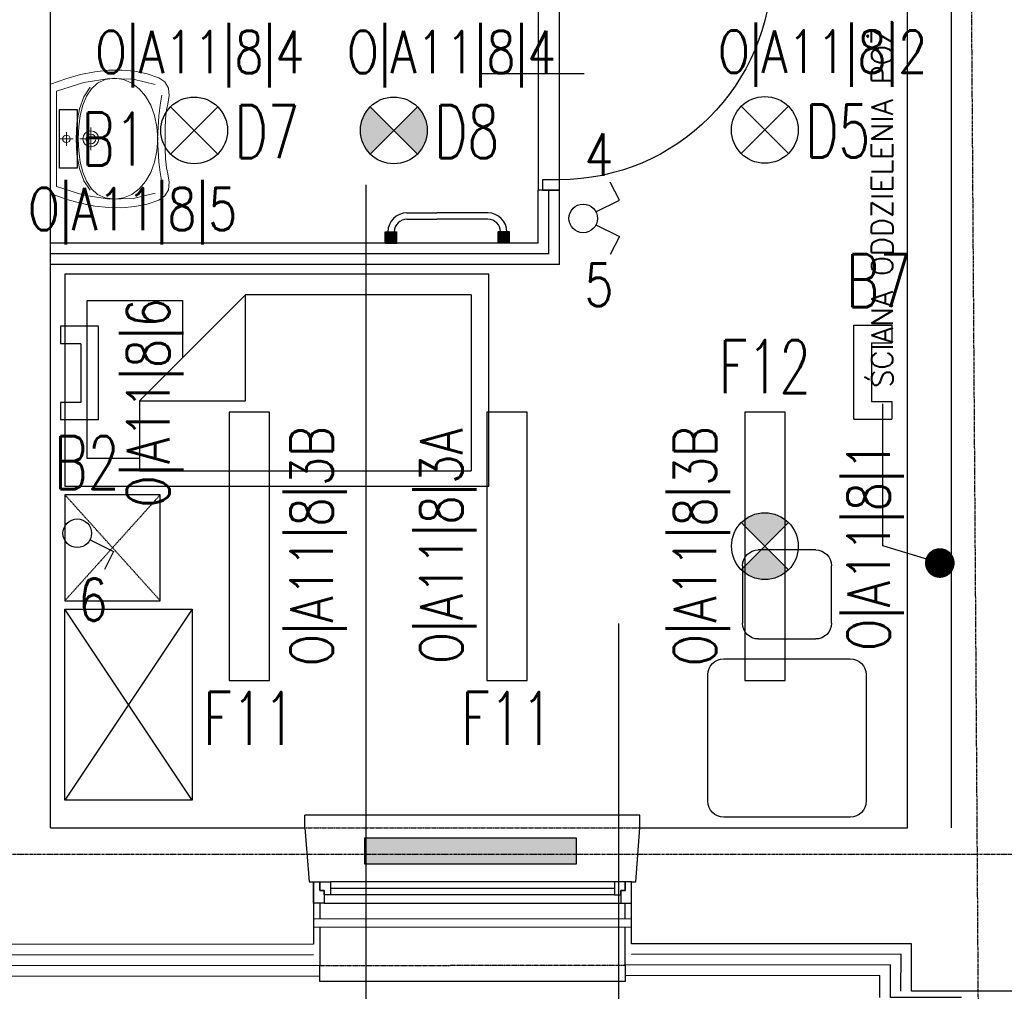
# Model space of a CAD drawing. Header units: inches. Extents: x -281236 to -70395, y 38777 to 102341.
# Tile 188 of 244: x -139988 to -139524, y 60529 to 60988. Entities that reach past the tile are written whole.
import ezdxf
from ezdxf.enums import TextEntityAlignment as Align

# ---------------------------------------------------------------- set-up
doc = ezdxf.new("R2010")
doc.units = ezdxf.units.IN
doc.header["$MEASUREMENT"] = 0
for name, pattern in [('CENTER', [2, 1.25, -0.25, 0.25, -0.25]), ('DASHDOT', [1, 0.5, -0.25, 0, -0.25]), ('DASHED2', [0.375, 0.25, -0.125])]:
    doc.linetypes.add(name, pattern=pattern)
doc.layers.get('0').update_dxf_attribs({"color": 101})
for name, color, linetype in [('Drz---drzwi', 5, 'Continuous'), ('E-90', 6, 'Continuous'), ('E35', 6, 'Continuous'), ('Ele-balustrada', 64, 'Continuous'), ('Ins-ppoz-opis', 240, 'Continuous'), ('Okn---okna', 5, 'Continuous'), ('Os-osie glowne', 8, 'CENTER'), ('Sc-cegla pelna', 32, 'Continuous'), ('Sc-gk', 120, 'Continuous'), ('Sc-gk-hatch', 8, 'Continuous'), ('Sc-izolacja term-obrys', 132, 'Continuous'), ('Sc-izolacja term-styropian', 151, 'STYROPIAN-KA'), ('Sc-nad', 5, 'DASHED2'), ('Sc-nadproza kon', 5, 'DASHED2'), ('W-idok', 9, 'Continuous'), ('Wyp-grzejniki', 56, 'Continuous'), ('Wyp-meble', 155, 'Continuous'), ('Wyp-sanitar', 131, 'Continuous')]:
    doc.layers.add(name, color=color, linetype=linetype)
doc.styles.add('KA wymiar', font='romans.shx', dxfattribs={"width": 0.6})
doc.styles.add('ROMANS', font='romans', dxfattribs={"width": 0.85})
doc.styles.get("Standard").update_dxf_attribs({"font": 'romans.shx'})
doc.linetypes.add('BATTING', pattern='A,0.0001,-0.1,[134,ltypeshp.shx,S=0.1,R=0,X=-0.1,Y=0],-0.2,[134,ltypeshp.shx,S=0.1,R=180,X=0.1,Y=0],-0.1', length=0.4001)
doc.linetypes.add('STYROPIAN-KA', pattern='A,0.0001,-0.1,[135,ltypeshp.shx,S=0.1,R=0,X=-0.1,Y=0],0,[135,ltypeshp.shx,S=0.1,R=180,X=0.1,Y=0],-0.1', length=0.2001)
doc.linetypes.add('ZIGZAG', pattern='A,0.00254,-5.08,[131,ltypeshp.shx,S=5.08,R=0,X=-5.08,Y=0],-10.16,[131,ltypeshp.shx,S=5.08,R=180,X=5.08,Y=0],-5.08', length=20.32254)
doc.dimstyles.new('KA wymiar', dxfattribs={"dimscale": 50, "dimtxt": 0.23, "dimasz": 0.14, "dimexe": 0, "dimexo": 0, "dimgap": 0.08, "dimtad": 1, "dimdec": 1, "dimrnd": 0.5, "dimzin": 9, "dimdsep": 46, "dimtxsty": 'KA wymiar', "dimblk1": 'UKOS', "dimblk2": 'UKOS', "dimsah": 1, "dimcen": 0.2, "dimse1": 1, "dimse2": 1, "dimclrd": 256, "dimclre": 256, "dimclrt": 2, "dimadec": 0, "dimazin": 0, "dimtfac": 1, "dimtdec": 1, "dimtix": 1, "dimtmove": 2, "dimatfit": 3, "dimldrblk": 'DOT', "dimfxl": 0, "dimtolj": 1, "dimtzin": 9, "dimarcsym": 0})

# ---------------------------------------------------------------- blocks, each defined once
blk = doc.blocks.new('_0630_stolik_wyposazenie')
for p, q in [((-7.466666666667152, 37.33333333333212), (-67.19999999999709, 37.33333333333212)), ((-74.66666666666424, 29.86666666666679), (-74.66666666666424, -29.86666666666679)), ((0, -29.86666666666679), (0, 29.86666666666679)), ((-118.5333333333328, 21), (-91.46666666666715, 21)), ((-126, -13.53333333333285), (-126, 13.53333333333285)), ((-84, 13.53333333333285), (-84, -13.53333333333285)), ((-91.46666666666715, -21), (-118.5333333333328, -21)), ((-67.19999999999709, -37.33333333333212), (-7.466666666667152, -37.33333333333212))]:
    blk.add_line(p, q)
for centre, start, end in [((-67.19999999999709, 29.86666666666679), 90, 180), ((-7.466666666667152, 29.86666666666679), 0, 90), ((-118.5333333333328, 13.53333333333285), 90, 180), ((-91.46666666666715, 13.53333333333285), 0, 90), ((-118.5333333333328, -13.53333333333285), 180, 270), ((-91.46666666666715, -13.53333333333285), 270, 0), ((-67.19999999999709, -29.86666666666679), 180, 270), ((-7.466666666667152, -29.86666666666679), 270, 0)]:
    blk.add_arc(centre, 7.466666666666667, start, end)
blk = doc.blocks.new('loz033')
blk.add_lwpolyline([(0, 200), (100, 200), (100, 0), (0, 0)], close=True)
for points in [[(86.95023490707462, 164.8447571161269), (86.95023490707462, 189.432731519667), (12.36357108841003, 189.432731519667), (12.36357108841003, 144.4367480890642), (39.3564732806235, 144.4367480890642)], [(9.764482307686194, 114.8447571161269), (59.76448230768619, 164.8447571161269)], [(59.76448230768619, 164.8447571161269), (59.76448230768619, 114.8447571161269), (9.764482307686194, 114.8447571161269)], [(59.76448230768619, 164.8447571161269), (92.63855321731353, 164.8447571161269), (92.63855321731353, 8.301362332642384)], [(9.764482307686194, 8.301362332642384), (9.764482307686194, 114.8447571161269)], [(9.764482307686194, 8.301362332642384), (92.63855321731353, 8.301362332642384)]]:
    blk.add_lwpolyline(points)
blk = doc.blocks.new('_szafka_nocna')
blk.add_lwpolyline([(-25, 0), (25, 0), (25, -45), (-25, -45)], close=True)
at = {"linetype": 'DASHED2'}
for points in [[(25, 0), (-25, -45)], [(-25, 0), (25, -45)]]:
    blk.add_lwpolyline(points, dxfattribs=at)
blk = doc.blocks.new('_0630_szafa_1os')
blk.add_lwpolyline([(-90.00000000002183, 0), (-90.00000000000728, -60), (-7.275957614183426e-12, -60), (0, 0)], close=True)
for points in [[(-90.00000000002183, 0), (-7.275957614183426e-12, -60)], [(0, 0), (-90.00000000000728, -60)]]:
    blk.add_lwpolyline(points)
blk = doc.blocks.new('_0630_UMYWALKA_NIEPEŁNOSPRAWNY')
at = {"lineweight": 0}
for points in [[(0, -54.0117386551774), (4.599899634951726, -54.03674748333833), (9.416254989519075, -54.29201000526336), (13.64059101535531, -54.72405907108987), (16.46227673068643, -55.27985871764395), (20.39814885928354, -56.01028897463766), (23.99252112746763, -55.5847077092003), (26.92674656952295, -53.96646405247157), (28.8839029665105, -51.11890713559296), (30.72118946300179, -45.50830589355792), (31.91600778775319, -39.68512961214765), (32.47223862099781, -33.64420405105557), (32.39333145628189, -27.38078615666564), (31.68402934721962, -20.88927050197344), (30.34691941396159, -14.16534522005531), (28.38674471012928, -7.203836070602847), (25.80695472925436, 0), (0, 0), (-25.80729967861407, 0), (-28.38717589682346, -7.203836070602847), (-30.34747995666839, -14.16534522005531), (-31.68441741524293, -20.88927050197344), (-32.39406447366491, -27.38078615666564), (-32.47279916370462, -33.64420405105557), (-31.91665456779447, -39.68512961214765), (-30.72183624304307, -45.50830589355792), (-28.88454974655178, -51.11890713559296), (-26.92726399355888, -53.96646405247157), (-23.99286607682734, -55.5847077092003), (-20.39892499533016, -56.01028897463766), (-16.46270791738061, -55.27985871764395), (-13.6410222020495, -54.72405907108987), (-9.417117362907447, -54.29201000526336), (-4.600330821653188, -54.03674748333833), (0, -54.0117386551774)], [(0, -5.72486571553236), (0.6799814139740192, -5.862845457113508), (1.236643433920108, -6.238409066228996), (1.612207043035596, -6.795071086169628), (1.750617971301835, -7.475483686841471), (1.612207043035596, -8.155896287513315), (1.236643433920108, -8.712558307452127), (0.6799814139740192, -9.088121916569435), (0, -9.226532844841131), (-0.6804126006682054, -9.088121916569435), (-1.237074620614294, -8.712558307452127), (-1.613069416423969, -8.155896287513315), (-1.751049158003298, -7.475483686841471), (-1.613069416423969, -6.795071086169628), (-1.237074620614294, -6.238409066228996), (-0.6804126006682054, -5.862845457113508), (0, -5.72486571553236)], [(0, -15.26228416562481), (1.45741102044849, -15.55764704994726), (2.65007341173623, -16.3631037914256), (3.455530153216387, -17.55576618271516), (3.75132422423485, -19.01360838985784), (3.455530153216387, -20.47145059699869), (2.65007341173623, -21.66411298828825), (1.45741102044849, -22.46913854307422), (0, -22.76493261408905), (-1.458273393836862, -22.46913854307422), (-2.650935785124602, -21.66411298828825), (-3.455961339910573, -20.47145059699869), (-3.751755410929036, -19.01360838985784), (-3.455961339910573, -17.55576618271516), (-2.650935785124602, -16.3631037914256), (-1.458273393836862, -15.55764704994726), (0, -15.26228416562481)], [(0, -16.7127961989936), (0.8938500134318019, -16.89389460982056), (1.62557383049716, -17.38803455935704), (2.119282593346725, -18.11932718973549), (2.300812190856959, -19.01360838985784), (2.119282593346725, -19.90788958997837), (1.62557383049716, -20.63918222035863), (0.8938500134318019, -21.13289098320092), (0, -21.31442058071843), (-0.8942812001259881, -21.13289098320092), (-1.626005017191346, -20.63918222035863), (-2.119713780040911, -19.90788958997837), (-2.301243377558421, -19.01360838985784), (-2.119713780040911, -18.11932718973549), (-1.626005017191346, -17.38803455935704), (-0.8942812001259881, -16.89389460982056), (0, -16.7127961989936)]]:
    blk.add_lwpolyline(points, close=True, dxfattribs=at)
for points in [[(25.67371804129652, -49.28205182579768), (28.13622524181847, -38.98402005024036), (28.45228508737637, -27.73996467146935), (26.58697145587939, -15.64647150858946), (22.50665178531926, -2.800988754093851), (0, -2.800988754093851), (-22.50729856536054, -2.800988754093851), (-26.5875751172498, -15.64647150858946), (-28.45275939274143, -27.73996467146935), (-28.13691514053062, -38.98402005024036), (-25.67414922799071, -49.28205182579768)], [(0, -10.72835609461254), (0, -4.223042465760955)], [(-3.252872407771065, -7.475483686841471), (3.252441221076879, -7.475483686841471)], [(-28.44758515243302, -30.13650030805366), (-27.85733368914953, -25.83196355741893), (-26.16923778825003, -22.21948144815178), (-23.50734986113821, -19.26197192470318), (-19.99585167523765, -16.9240776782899), (-15.75858004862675, -15.16871665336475), (-10.91980298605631, -13.9596691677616), (-5.60370225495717, -13.26114672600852), (0.06597156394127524, -13.03606727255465), (5.73521419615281, -13.26114672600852), (11.05174611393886, -13.9596691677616), (15.8905231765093, -15.16871665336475), (20.12736361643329, -16.9240776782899), (23.63894803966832, -19.26197192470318), (26.30066349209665, -22.21948144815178), (27.98875939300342, -25.83196355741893), (28.5794851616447, -30.13650030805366)], [(-24.25731287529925, -18.74152958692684), (-19.75102387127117, -15.71287425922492), (-14.00796207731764, -13.62765541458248), (-7.309045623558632, -12.42335098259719), (0.06597156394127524, -12.03571414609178), (7.440557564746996, -12.42335098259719), (14.13947401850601, -13.62765541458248), (19.88244957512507, -15.71287425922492), (24.38878169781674, -18.74152958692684)], [(-0.0004311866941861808, -24.2645999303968), (-0.0004311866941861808, -13.76261684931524)], [(5.341109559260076, -19.01360838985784), (-5.341540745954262, -19.01360838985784)], [(-28.44758515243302, -30.13650030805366), (-27.86082630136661, -34.41559704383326), (-26.18187155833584, -38.32602915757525), (-23.53291923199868, -41.80570576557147), (-20.03616763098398, -44.79253598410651), (-15.81377194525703, -47.22356655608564), (-10.98793048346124, -49.03713778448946), (-5.681315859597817, -50.17115878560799), (-0.01509153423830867, -50.56310748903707), (5.658031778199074, -50.17115878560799), (10.98361861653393, -49.03713778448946), (15.83490009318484, -47.22356655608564), (20.08683206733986, -44.79253598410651), (23.6135080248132, -41.80570576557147), (26.28815907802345, -38.32602915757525), (27.98530989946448, -34.41559704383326), (28.5794851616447, -30.13650030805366)], [(20.64392527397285, -52.50560353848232), (15.93666015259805, -51.6337440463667), (10.85555616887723, -51.0779443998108), (5.511428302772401, -50.7403252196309), (0.01509153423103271, -50.52343831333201), (-5.481245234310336, -50.7403252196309), (-10.82537310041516, -51.0779443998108), (-15.90647708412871, -51.6337440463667), (-20.61369908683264, -52.50560353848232)]]:
    blk.add_lwpolyline(points, dxfattribs=at)
at = {"lineweight": 0, "const_width": 0.2824945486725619}
for points in [[(-0.1276312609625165, -20.35201188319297), (-0.1276312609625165, -20.35201188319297)], [(-0.07459529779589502, -21.39332774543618), (-0.07459529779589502, -21.39332774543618)]]:
    blk.add_lwpolyline(points, dxfattribs=at)
blk = doc.blocks.new('_0630_DRZWI_100')
at = {"ltscale": 25}
for p, q in [((-4, -5), (-4, 0)), ((-4, 0), (-4, -5)), ((4, 0), (-4, 0)), ((4, -5), (4, 0)), ((4, -5), (4, 0)), ((-4, -105), (-4, -5)), ((-4, -5), (4, -5)), ((-15.69999999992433, -55), (32.89999999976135, -55)), ((-4, -105), (4, -105)), ((-4, -110), (-4, -105)), ((4, -105), (4, -110)), ((4, -105), (4, -110)), ((4, -110), (-4, -110))]:
    blk.add_line(p, q, dxfattribs=at)
at = {"ltscale": 7}
for p, q in [((-4, -5), (-104, -4.999999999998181)), ((-4, -6.799999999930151), (-103.9837986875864, -6.799999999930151))]:
    blk.add_line(p, q, dxfattribs=at)
blk.add_arc((-4, -5), 100, 180, 270)
blk = doc.blocks.new('ramiak_okna')
at = {"layer": 'Okn---okna'}
for p, q in [((145.0000000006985, 10.00000000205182), (4.999999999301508, 10.00000000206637)), ((7.999999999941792, 6.000000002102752), (142.0000000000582, 6.0000000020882)), ((7.999999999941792, 3.000000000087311), (142.0000000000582, 3.000000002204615)), ((7.999999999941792, 2.015440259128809e-09), (142.0000000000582, 2.037268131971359e-09))]:
    blk.add_line(p, q, dxfattribs=at)
for points in [[(4.999999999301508, 10.00000000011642), (0, 10), (0, 0), (2.999999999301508, 5.820766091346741e-11), (2.999999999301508, 4.000000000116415), (4.999999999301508, 4.000000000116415)], [(145.0000000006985, 10.00000000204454), (150, 10.00000000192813), (150, 1.928128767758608e-09), (147.0000000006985, 2.044544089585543e-09), (147.0000000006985, 4.000000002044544), (145.0000000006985, 4.000000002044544)], [(7.999999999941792, 6.000000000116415), (4.999999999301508, 6.000000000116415), (4.999999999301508, 4.000000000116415), (2.999999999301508, 4.000000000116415), (2.999999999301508, 5.820766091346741e-11), (4.999999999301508, 1.164153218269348e-10), (7.999999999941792, 5.820766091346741e-11)], [(142.0000000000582, 6.000000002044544), (145.0000000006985, 6.000000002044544), (145.0000000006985, 4.000000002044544), (147.0000000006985, 4.000000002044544), (147.0000000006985, 2.044544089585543e-09), (145.0000000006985, 2.044544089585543e-09), (142.0000000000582, 2.044544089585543e-09)]]:
    blk.add_lwpolyline(points, close=True, dxfattribs=at)
blk = doc.blocks.new('UKOS')
at = {"color": 1}
blk.add_line((0, 1), (0, -1), dxfattribs=at)
at = {"color": 8}
blk.add_line((1, 0), (-1, 0), dxfattribs=at)
at = {"color": 1, "const_width": 0.2}
blk.add_lwpolyline([(0.598759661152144, 0.598759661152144), (-0.598759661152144, -0.598759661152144)], dxfattribs=at)
blk = doc.blocks.new('grzejnik_100')
at = {"layer": 'Wyp-grzejniki'}
h = blk.add_hatch(dxfattribs=at)
h.set_pattern_fill('DOTS', color=256, scale=0.5, style=0)
h.set_pattern_definition([(0, (-77492.9091523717, 37823.93992433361), (0.396875, 0.79375), [0, -0.79375])])
h.paths.add_polyline_path([(0, -100), (12, -100), (12, 0), (0, 0)])
blk.add_lwpolyline([(12, 0), (0, 0), (0, -100), (12, -100)], close=True, dxfattribs=at)
blk = doc.blocks.new('g-1')
at = {"layer": 'Wyp-grzejniki', "ltscale": 10}
h = blk.add_hatch(color=256, dxfattribs=at)
h.paths.add_polyline_path([(0.04198095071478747, 0), (-5.358019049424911, 9.888899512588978e-07), (-5.358020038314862, -5.399999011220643), (0.04197996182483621, -5.400000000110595)])
edge = h.paths.add_edge_path(flags=16)
edge.add_line((-5.358019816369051, -4.20012131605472), (-5.358019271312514, -1.199876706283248))
blk.add_hatch(color=256, dxfattribs=at).paths.add_polyline_path([(-0.01600215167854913, -58.58515187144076), (-0.0160011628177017, -53.18515187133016), (-5.416001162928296, -53.18515088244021), (-5.416002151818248, -58.58515088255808)])
at = {"layer": 'Wyp-grzejniki'}
for p, q in [((-5.400000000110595, 9.888899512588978e-07), (-5.400000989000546, -5.399999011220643)), ((0, 0), (-5.400000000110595, 9.888899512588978e-07)), ((0, 0), (-9.888899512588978e-07, -5.400000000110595)), ((-5.400000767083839, -4.20012131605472), (-5.400000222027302, -1.199876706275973)), ((-5.400000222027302, -1.199876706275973), (-5.400000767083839, -4.20012131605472)), ((-9.888899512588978e-07, -5.400000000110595), (-5.400000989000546, -5.399999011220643)), ((-14.30616789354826, -10.19938590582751, -1.243458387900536e-08), (-14.30617230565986, -34.29257331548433, -1.239034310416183e-08)), ((-11.30616789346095, -10.19938645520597, -1.243458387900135e-08), (-11.30617230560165, -34.29257386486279, -1.239034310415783e-08)), ((-14.30617488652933, -48.38576072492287, -1.236446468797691e-08), (-14.30617230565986, -34.29257331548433, -1.239034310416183e-08)), ((-11.30617488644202, -48.38576127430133, -1.23644646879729e-08), (-11.30617230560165, -34.29257386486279, -1.239034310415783e-08)), ((-5.400010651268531, -58.58515088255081), (-5.400009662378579, -53.18515088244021)), ((-9.662267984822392e-06, -53.18515187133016), (-5.400009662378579, -53.18515088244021)), ((-5.400010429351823, -57.38527318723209), (-5.400009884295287, -54.38502857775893)), ((-1.065115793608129e-05, -58.58515187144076), (-9.662267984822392e-06, -53.18515187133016)), ((-1.065115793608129e-05, -58.58515187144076), (-5.400010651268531, -58.58515088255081))]:
    blk.add_line(p, q, dxfattribs=at)
for centre, radius, start, end in [((-5.306167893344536, -10.19938755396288, -1.243458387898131e-08), 9.00000000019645, 90.5973659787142, 179.9999895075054), ((-5.306167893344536, -10.19938755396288, -1.243458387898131e-08), 6.000000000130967, 90.8960744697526, 179.9999895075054), ((-5.306174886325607, -48.38576237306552, -1.236446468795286e-08), 9.00000000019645, 179.9999895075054, 269.4026135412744), ((-5.306174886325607, -48.38576237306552, -1.236446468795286e-08), 6.000000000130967, 179.9999895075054, 269.1039052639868)]:
    blk.add_arc(centre, radius, start, end, dxfattribs=at)

msp = doc.modelspace()

# ---------------------------------------------------------------- hatches: boundary and pattern name
at = {"layer": 'E35'}
h = msp.add_hatch(color=256, dxfattribs=at)
edge = h.paths.add_edge_path()
edge.add_line((-139811.4656959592, 60935.60564547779), (-139800.3287641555, 60946.74257728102))
edge.add_ellipse((-139811.4656959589, 60935.60564547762), major_axis=(-11.13693180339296, -11.1369318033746), ratio=1, start_angle=90.00000000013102, end_angle=180.0000000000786, ccw=False)
edge.add_line((-139800.3287641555, 60924.46871367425), (-139811.4656959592, 60935.60564547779))
edge = h.paths.add_edge_path()
edge.add_line((-139822.6026277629, 60946.74257728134), (-139811.4656959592, 60935.60564547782))
edge.add_line((-139811.4656959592, 60935.60564547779), (-139822.6026277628, 60924.46871367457))
edge.add_ellipse((-139811.4656959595, 60935.60564547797), major_axis=(-11.13693180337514, -11.13693180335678), ratio=1, start_angle=-89.99999999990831, end_angle=1.1789325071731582e-10, ccw=False)
h = msp.add_hatch(color=256, dxfattribs=at)
edge = h.paths.add_edge_path()
edge.add_line((-139636.4331539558, 60739.45396383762), (-139647.5700857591, 60750.59089564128))
edge.add_ellipse((-139636.4331539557, 60739.45396383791), major_axis=(11.1369318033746, -11.13693180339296), ratio=1, start_angle=90.00000000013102, end_angle=180.0000000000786, ccw=False)
edge.add_line((-139625.2962221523, 60750.59089564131), (-139636.4331539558, 60739.45396383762))
edge = h.paths.add_edge_path()
edge.add_line((-139647.5700857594, 60728.31703203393), (-139636.4331539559, 60739.45396383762))
edge.add_line((-139636.4331539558, 60739.45396383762), (-139625.2962221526, 60728.31703203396))
edge.add_ellipse((-139636.433153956, 60739.45396383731), major_axis=(11.13693180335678, -11.13693180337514), ratio=1, start_angle=-89.99999999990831, end_angle=1.1789325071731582e-10, ccw=False)

# ---------------------------------------------------------------- linework, layer by layer
for p, q in [((-139894.5279242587, 60924.46871367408), (-139916.8017878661, 60946.74257728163)), ((-139916.8017878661, 60924.4687136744), (-139894.5279242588, 60946.74257728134)), ((-139800.3287641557, 60924.46871367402), (-139822.6026277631, 60946.74257728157)), ((-139822.6026277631, 60924.46871367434), (-139800.3287641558, 60946.74257728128)), ((-139625.3330268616, 60924.69013202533), (-139647.606890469, 60946.96399563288)), ((-139647.6068904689, 60924.69013202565), (-139625.3330268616, 60946.96399563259)), ((-139824.4923670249, 60517.82192821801), (-139824.4923670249, 60909.87934027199)), ((-139705.0752291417, 60902.64781461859), (-139709.3492656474, 60911.1834816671)), ((-139716.1109351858, 60897.12194180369), (-139705.0752291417, 60902.64781461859)), ((-139716.1109351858, 60891.07754141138), (-139705.0752291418, 60885.55166859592)), ((-139705.0752291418, 60885.55166859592), (-139709.3492656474, 60877.01600154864)), ((-139950.8083167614, 60843.26716463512), (-139968.7082302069, 60843.26716463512)), ((-139968.7082302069, 60843.26716463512), (-139968.7082302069, 60834.99252273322)), ((-139950.8083167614, 60799.0195650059), (-139950.8083167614, 60843.26716463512)), ((-139594.4618123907, 60799.42310786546), (-139594.4618123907, 60843.67070749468)), ((-139594.4618123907, 60843.67070749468), (-139576.5618989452, 60843.67070749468)), ((-139576.5618989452, 60843.67070749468), (-139576.5618989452, 60835.39606559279)), ((-139959.0829586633, 60834.99252273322), (-139968.7082302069, 60834.99252273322)), ((-139959.0829586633, 60834.99252273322), (-139959.0829586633, 60807.29420690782)), ((-139586.1871704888, 60835.39606559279), (-139586.1871704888, 60807.69774976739)), ((-139586.1871704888, 60835.39606559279), (-139576.5618989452, 60835.39606559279)), ((-139959.0829586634, 60807.29420690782), (-139968.708230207, 60807.29420690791)), ((-139968.708230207, 60807.29420690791), (-139968.7082302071, 60799.01956500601)), ((-139586.1871704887, 60807.69774976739), (-139576.5618989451, 60807.69774976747)), ((-139576.5618989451, 60807.69774976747), (-139576.561898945, 60799.42310786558)), ((-139950.8083167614, 60799.0195650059), (-139968.7082302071, 60799.01956500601)), ((-139594.4618123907, 60799.42310786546), (-139576.561898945, 60799.42310786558)), ((-139647.5700857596, 60750.59089564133), (-139625.2962221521, 60728.31703203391)), ((-139647.5700857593, 60728.31703203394), (-139625.2962221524, 60750.59089564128)), ((-139954.7636795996, 60742.52238310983), (-139943.7279735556, 60736.99651029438)), ((-139943.7279735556, 60736.99651029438), (-139948.0020100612, 60728.46084324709)), ((-139705.2832206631, 60517.82192821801), (-139705.2832206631, 60702.99437788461))]:
    msp.add_line(p, q, dxfattribs=at)
for points in [[(-139969.173650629, 60945.44474617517), (-139960.8990087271, 60945.44474617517), (-139960.8990087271, 60917.74643034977), (-139969.173650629, 60917.74643034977)], [(-139870.1520836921, 60676.15396383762), (-139870.1520836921, 60802.75396383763), (-139889.1520836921, 60802.75396383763), (-139889.1520836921, 60676.15396383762)], [(-139748.5426188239, 60676.15396383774), (-139748.5426188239, 60802.75396383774), (-139767.5426188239, 60802.75396383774), (-139767.5426188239, 60676.15396383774)], [(-139626.9331539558, 60676.15396383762), (-139626.9331539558, 60802.75396383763), (-139645.9331539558, 60802.75396383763), (-139645.9331539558, 60676.15396383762)]]:
    msp.add_lwpolyline(points, close=True, dxfattribs=at)
for centre, radius in [((-139905.6648560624, 60935.60564547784), 15.74999999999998), ((-139811.4656959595, 60935.60564547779), 15.74999999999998), ((-139636.4699586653, 60935.8270638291), 15.74999999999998), ((-139722.1465632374, 60894.09974160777), 6.750000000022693), ((-139636.4331539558, 60739.45396383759), 15.74999999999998), ((-139960.7993076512, 60745.54458330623), 6.750000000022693)]:
    msp.add_circle(centre, radius, dxfattribs=at)
at = {"layer": 'Ele-balustrada'}
for p, q in [((-139849.4090124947, 60563.67946323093), (-139699.4090121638, 60563.83461828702)), ((-139849.4048750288, 60559.67946537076), (-139699.4048746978, 60559.83462042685))]:
    msp.add_line(p, q, dxfattribs=at)
at = {"layer": 'Ins-ppoz-opis', "linetype": 'ZIGZAG', "ltscale": 0.03}
msp.add_line((-139548.4992154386, 61151.54377097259), (-139548.4992154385, 60606.54375352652), dxfattribs=at)
at = {"layer": 'Os-osie glowne'}
for p, q in [((-139518.4983908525, 57943.1224457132), (-139546.2994521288, 62104.60568310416)), ((-143199.2011741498, 60594.13576806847), (-138010.6848315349, 60594.13576812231))]:
    msp.add_line(p, q, dxfattribs=at)
at = {"layer": 'Sc-cegla pelna'}
for p, q in [((-139569.1636385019, 60606.54375352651), (-139569.1636385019, 61136.50728658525)), ((-139973.3966930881, 60606.54375352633), (-139973.39669309, 61106.5437535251)), ((-139973.3966930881, 60606.54375352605), (-139853.3966930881, 60606.54375352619)), ((-139853.3966930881, 60606.54375352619), (-139851.3965741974, 60581.06273390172)), ((-139697.3965741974, 60581.06260060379), (-139695.3966930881, 60606.54375352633)), ((-139695.3966930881, 60606.54375352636), (-139569.1636385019, 60606.54375352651)), ((-139851.3965741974, 60581.06273390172), (-139849.3965741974, 60581.06273217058)), ((-139849.3965741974, 60581.06273217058), (-139849.3965996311, 60551.67896077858)), ((-139699.3965997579, 60551.82785110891), (-139699.3965741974, 60581.06260233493)), ((-139699.3965741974, 60581.06260233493), (-139697.3965741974, 60581.06260060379)), ((-139849.3965996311, 60551.67896077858), (-140111.3966001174, 60551.43533652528)), ((-139567.2214433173, 60551.95563768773), (-139699.3965997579, 60551.82785110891)), ((-139567.2450080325, 60529.53229025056), (-139567.2214433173, 60551.95563768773))]:
    msp.add_line(p, q, dxfattribs=at)
msp.add_lwpolyline([(-139518.1646247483, 60529.53229025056), (-139567.2450080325, 60529.53229025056)], dxfattribs=at)
at = {"layer": 'Sc-gk'}
for p, q in [((-139743.3966930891, 60882.36417312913), (-139743.3967001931, 60907.36417312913)), ((-139733.3966930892, 60907.36417312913), (-139743.3967001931, 60907.36417312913)), ((-139733.3966930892, 60872.36417312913), (-139733.3966930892, 60907.36417312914)), ((-139743.3966930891, 60882.36417312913), (-139973.3966930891, 60882.3641731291)), ((-139733.3966930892, 60872.36417312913), (-139973.3966930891, 60872.3641731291))]:
    msp.add_line(p, q, dxfattribs=at)
at = {"layer": 'Sc-gk-hatch', "linetype": 'BATTING', "ltscale": 0.22}
for q in [(-139738.3966930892, 60907.36417312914), (-139973.3966930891, 60877.3641731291)]:
    msp.add_line((-139738.3966930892, 60877.36417312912), q, dxfattribs=at)
at = {"layer": 'Sc-izolacja term-obrys'}
for points in [[(-139846.3965828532, 60571.06260233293), (-139846.3965892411, 60563.68257918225)], [(-139702.3965892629, 60563.83152803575), (-139702.3965829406, 60571.06260233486)], [(-139846.3965927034, 60559.68257703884), (-139846.3966082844, 60541.68174603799), (-140114.3966088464, 60541.43254260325), (-140114.3965931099, 60559.43127027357)], [(-139543.6441316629, 60526.53229025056), (-139577.248166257, 60526.53229025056), (-139577.2319680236, 60541.94595486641), (-139702.3966085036, 60541.8249460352), (-139702.3965927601, 60559.8315258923)]]:
    msp.add_lwpolyline(points, dxfattribs=at)
at = {"layer": 'Sc-izolacja term-styropian', "linetype": 'BATTING', "ltscale": 0.25}
msp.add_line((-139849.3919503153, 60546.6789629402), (-140111.3919508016, 60546.43533868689), dxfattribs=at)
msp.add_lwpolyline([(-139572.2450052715, 60529.53754475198), (-139572.2267056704, 60546.95079627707), (-139699.3966041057, 60546.82784876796)], dxfattribs=at)
at = {"layer": 'Sc-nad'}
msp.add_line((-139743.3967314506, 61017.36417312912), (-139743.3967001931, 60907.36417312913), dxfattribs=at)
at = {"layer": 'Sc-nadproza kon', "linetype": 'DASHDOT', "ltscale": 0.5}
for p, q in [((-139853.3966930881, 60606.54375352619), (-139695.3966930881, 60606.54375352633)), ((-139846.3966082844, 60541.68174603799), (-139702.3966085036, 60541.8249460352))]:
    msp.add_line(p, q, dxfattribs=at)
at = {"layer": 'W-idok'}
for p, q in [((-139695.3966878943, 60612.54418091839), (-139853.3966889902, 60612.54480895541)), ((-139846.3966125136, 60536.68174387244), (-140114.396613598, 60536.43254043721))]:
    msp.add_line(p, q, dxfattribs=at)
for points in [[(-139853.3966930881, 60606.54375352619), (-139853.3966889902, 60612.54480895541)], [(-139695.3966930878, 60606.54402825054), (-139695.3966878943, 60612.54418091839)], [(-139702.3966085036, 60541.8249460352), (-139702.3966151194, 60534.18175299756), (-139846.3966146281, 60534.18187763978)], [(-139846.3966146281, 60534.18187763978), (-139846.3966082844, 60541.68174603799)], [(-139582.2481207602, 60526.57821059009), (-139582.2372303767, 60536.94111345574), (-139702.3966128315, 60536.82494369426)]]:
    msp.add_lwpolyline(points, dxfattribs=at)

# ---------------------------------------------------------------- block references
at = {"layer": 'Drz---drzwi', "xscale": -1}
msp.add_blockref('_0630_DRZWI_100', (-139737.3966930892, 61017.36417312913), dxfattribs=at)
at = {"layer": 'Okn---okna', "rotation": 180}
msp.add_blockref('ramiak_okna', (-139699.3965741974, 60581.06260233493), dxfattribs=at)
at = {"layer": 'Wyp-grzejniki'}
for name, p, rotation in [('g-1', (-139756.9079976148, 60882.36417312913, 1.237740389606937e-08), 270), ('grzejnik_100', (-139825.383022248, 60589.65987420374), 90)]:
    msp.add_blockref(name, p, dxfattribs=dict(at, rotation=rotation))
at = {"layer": 'Wyp-meble', "xscale": -1}
for name, p, rotation in [('loz033', (-139766.657797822, 60867.72666859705), 90), ('_szafka_nocna', (-139921.657797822, 60738.73535305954), 270), ('_0630_stolik_wyposazenie', (-139626.0118910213, 60611.68456671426), 90), ('_0630_szafa_1os', (-139906.657797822, 60709.72666859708), 270)]:
    msp.add_blockref(name, p, dxfattribs=dict(at, rotation=rotation))
at = {"layer": 'Wyp-sanitar', "rotation": 90}
msp.add_blockref('_0630_UMYWALKA_NIEPEŁNOSPRAWNY', (-139973.3966930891, 60931.59558775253), dxfattribs=at)

# ---------------------------------------------------------------- texts
at = {"layer": 'E-90', "style": 'ROMANS', "width": 0.8}
for s, rotation, p in [('O|A11|8|2', 3.335053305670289e-09, (-139609.2476212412, 60971.33835528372)), ('O|A11|8|4', 3.335053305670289e-09, (-139903.0591903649, 60971.11693693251)), ('O|A11|8|4', 3.335053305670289e-09, (-139784.2433585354, 60971.11693693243)), ('4', 3.335053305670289e-09, (-139714.7211915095, 60924.13182412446)), ('O|A11|8|5', 3.335053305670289e-09, (-139934.6912036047, 60897.08152785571)), ('5', 3.335053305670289e-09, (-139714.7211915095, 60862.76839158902)), ('O|A11|8|6', 90.00000000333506, (-139925.940925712, 60807.05465015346)), ('O|A11|8|3B', 89.99999999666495, (-139848.8121194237, 60739.45396383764)), ('O|A11|8|3A', 89.99999999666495, (-139787.6391253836, 60739.45396383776)), ('O|A11|8|3B', 89.99999999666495, (-139668.0294444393, 60739.45396383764)), ('O|A11|8|1', 90.00000000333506, (-139586.0710406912, 60739.52092046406)), ('6', 3.335053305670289e-09, (-139953.3739359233, 60714.21323328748))]:
    msp.add_text(s, height=20, rotation=rotation, dxfattribs=at).set_placement(p, align=Align.MIDDLE)
at = {"layer": 'E35', "style": 'ROMANS', "width": 0.7}
for s, p in [('D7', (-139871.3016250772, 60935.03803039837)), ('D8', (-139777.1024649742, 60935.03803039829)), ('D5', (-139602.1067276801, 60935.25944874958)), ('B1', (-139943.4913162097, 60931.52671032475)), ('B7', (-139582.7879687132, 60864.6537496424)), ('F12', (-139636.4331539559, 60824.21980485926)), ('B2', (-139956.2534653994, 60778.93646913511)), ('F11', (-139879.6520836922, 60658.2335267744)), ('F11', (-139758.0426188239, 60658.23352677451))]:
    msp.add_text(s, height=25, dxfattribs=at).set_placement(p, align=Align.MIDDLE)
at = {"layer": 'Ins-ppoz-opis', "linetype": 'ZIGZAG', "ltscale": 0.038, "insert": (-139581.1507627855, 60814.21417047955), "char_height": 10, "width": 330.399661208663, "attachment_point": 4, "rotation": 89.99999999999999, "line_spacing_factor": 0.3333333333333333}
msp.add_mtext('{\\Fromans|c238;ŚCIANA ODDZIELENIA POŻ. REI 120}', dxfattribs=at)

# ---------------------------------------------------------------- leaders
at = {"layer": 'Ins-ppoz-opis', "ltscale": 0.038}
msp.add_leader([(-139553.9317774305, 60731.51554009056), (-139580.7760875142, 60739.6411452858), (-139580.7760875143, 60806.6721242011)], dimstyle='KA wymiar', override={"dimscale": 100, "dimgap": 0.0001, "dimtad": 0, "dimdec": 2, "dimtdec": 2}, dxfattribs=at)

doc.saveas('drawing.dxf')
